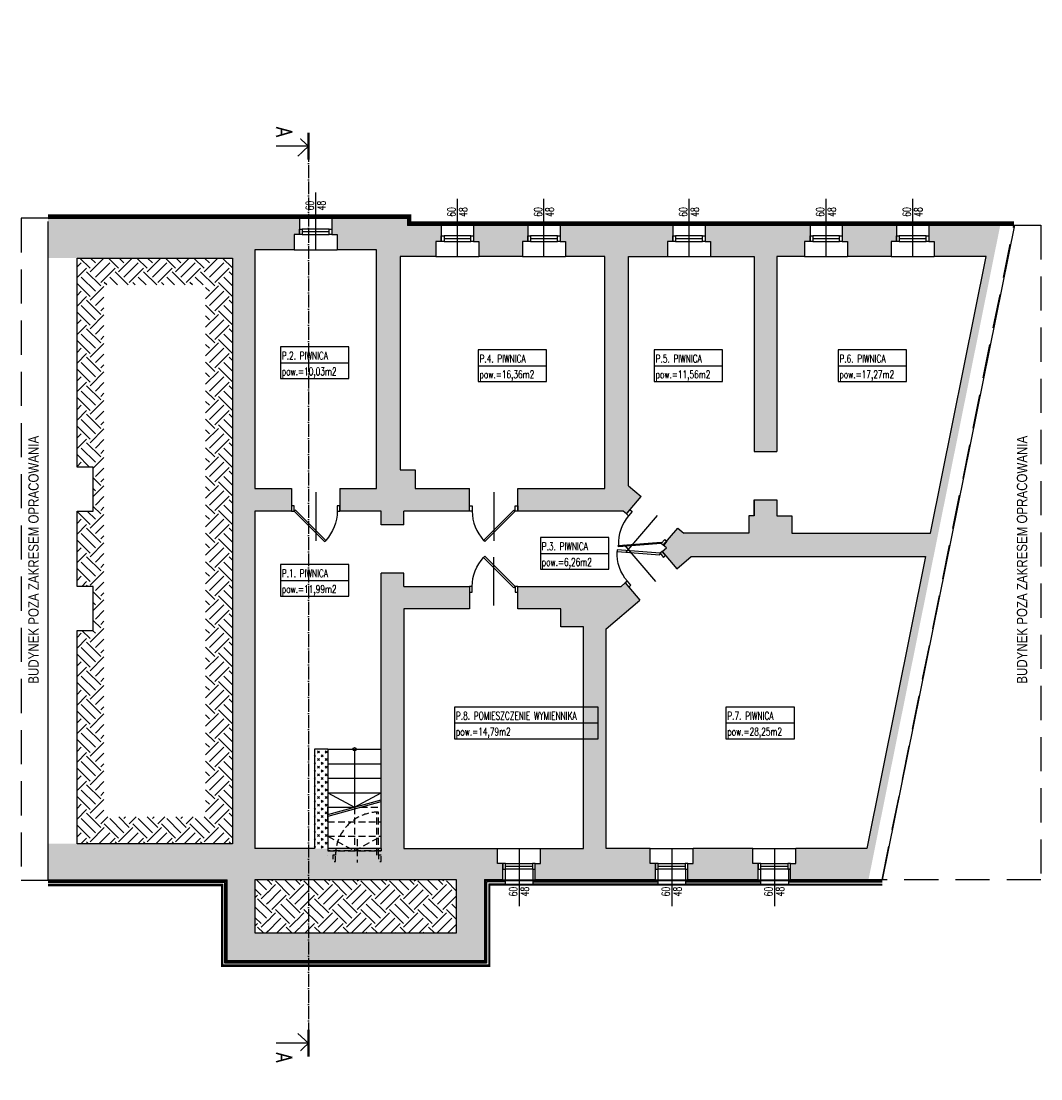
# Model space of a CAD drawing. Header units: inches. Extents: x -23201 to -18535, y -9985 to 4139.
# Tile 2 of 25: x -20432 to -18535, y -8024 to -6056. Entities that reach past the tile are written whole.
import ezdxf
from ezdxf.enums import TextEntityAlignment as Align

# ---------------------------------------------------------------- set-up
doc = ezdxf.new("R2010")
doc.units = ezdxf.units.IN
doc.header["$MEASUREMENT"] = 0
for name, pattern in [('ACAD_ISO04W100', [30, 24, -3, 0, -3]), ('DASHED', [19.05, 12.7, -6.35]), ('HIDDEN', [0.375, 0.25, -0.125])]:
    doc.linetypes.add(name, pattern=pattern)
for name, color, linetype in [('01 sciana', 252, 'Continuous'), ('04_stolarka_cienka', 252, 'Continuous'), ('11_opisy_tekst', 252, 'Continuous'), ('___ramka', 252, 'Continuous'), ('__proj_docieplenie', 252, 'BATTING'), ('__wyżej', 252, 'DASHED'), ('_stolarka', 252, 'Continuous'), ('_ściana', 252, 'Continuous'), ('detal', 252, 'Continuous'), ('KRESKOWANIE', 252, 'Continuous'), ('opisy', 252, 'Continuous'), ('P_linia przekroju', 252, 'Continuous'), ('P_opis', 252, 'Continuous'), ('P_stolarka_drzwi', 252, 'Continuous'), ('wymiary', 252, 'Continuous'), ('Zakres_kolor', 252, 'Continuous')]:
    doc.layers.add(name, color=color, linetype=linetype)
doc.styles.add('OPISY POM_50', font='simplex.shx', dxfattribs={"width": 0.7, "height": 0.13})
doc.styles.get("Standard").update_dxf_attribs({"font": 'arial.ttf'})
doc.linetypes.add('BATTING', pattern='A,0.00254,-2.54,[134,ltypeshp.shx,S=2.54,R=0,X=-2.54,Y=0],-5.08,[134,ltypeshp.shx,S=2.54,R=180,X=2.54,Y=0],-2.54', length=10.16254)
doc.linetypes.add('ZIGZAG', pattern='A,0.00254,-5.08,[131,ltypeshp.shx,S=5.08,R=0,X=-5.08,Y=0],-10.16,[131,ltypeshp.shx,S=5.08,R=180,X=5.08,Y=0],-5.08', length=20.32254)
pattern_1 = [(45, (-25, -125), (1e-14, 53.03301), [37.5, -37.5]), (45, (-34.944, -115.056), (1e-14, 53.03301), [37.5, -37.5]), (45, (-44.887, -105.113), (1e-14, 53.03301), [37.5, -37.5]), (135, (-44.887, -98.483), (-53.03301, 4e-15), [37.5, -37.5]), (135, (-34.944, -88.54), (-53.03301, 4e-15), [37.5, -37.5]), (135, (-25, -78.596), (-53.03301, 4e-15), [37.5, -37.5])]
pattern_2 = [(45, (-3.535, 0), (-7.071068, 7.071068), [5, -5]), (135, (0, 0), (-7.071068, -7.071068), [5, -5])]

# ---------------------------------------------------------------- blocks, each defined once
blk = doc.blocks.new('DRZWI PIW')
at = {"layer": 'P_stolarka_drzwi'}
blk.add_line((166278, 2567.5), (166278, 2657.5), dxfattribs=at)
for points in [[(166238, 2602.5), (166294.6, 2659.1), (166296.7, 2657), (166240.2, 2600.4)], [(166233, 2592.5), (166233, 2602.5), (166238, 2602.5), (166238, 2592.5)], [(166318, 2592.5), (166318, 2602.5), (166323, 2602.5), (166323, 2592.5)]]:
    blk.add_lwpolyline(points, close=True, dxfattribs=at)
blk.add_arc((166238, 2602.5), 80, 0, 42.8509, dxfattribs=at)

msp = doc.modelspace()

# ---------------------------------------------------------------- hatches: boundary and pattern name
at = {"layer": 'KRESKOWANIE'}
h = msp.add_hatch(dxfattribs=at)
h.set_pattern_fill('EARTH', color=256, scale=150, angle=45)
h.set_pattern_definition(pattern_1)
h.paths.add_polyline_path([(-20327.7, -6496.6), (-20327.7, -6885.6), (-20297.7, -6885.6), (-20297.7, -6967.6), (-20327.7, -6967.6), (-20327.7, -7107.6), (-20297.7, -7107.6), (-20297.7, -7189.6), (-20327.7, -7189.6), (-20327.7, -7586.6), (-20038.7, -7586.6), (-20038.7, -6496.6)])
h.paths.add_polyline_path([(-20277.7, -6546.6), (-20277.7, -7536.6), (-20088.7, -7536.6), (-20088.7, -6546.6)], flags=16)
at = {"layer": 'wymiary'}
h = msp.add_hatch(dxfattribs=at)
h.set_pattern_fill('CROSS', color=256, scale=10, style=0)
h.set_pattern_definition(pattern_2)
h.paths.add_polyline_path([(-19886.2, -7595.6), (-19886.2, -7410.6), (-19861.2, -7410.6), (-19861.2, -7437.6), (-19861.2, -7464.6), (-19861.2, -7491.6), (-19861.2, -7518.6), (-19861.2, -7532.1), (-19861.2, -7545.6), (-19861.2, -7572.6), (-19861.2, -7595.6)])
h.paths.add_polyline_path([(-19896.4, -7528.7), (-19896.4, -7551.2), (-19861.9, -7551.2), (-19861.9, -7528.7)], flags=24)

# ---------------------------------------------------------------- linework, layer by layer
at = {"layer": '01 sciana'}
for p, q in [((-19886.2, -7410.6), (-19886.2, -7595.6)), ((-19861.2, -7410.6), (-19861.2, -7595.6)), ((-19861.2, -7607.6), (-19861.2, -7607.6))]:
    msp.add_line(p, q, dxfattribs=at)
for points in [[(-19853.7, -6422.6), (-19712.7, -6422.6), (-19712.7, -6435.6), (-19650, -6435.6)], [(-19853.7, -6422.6), (-19853.7, -6422.6), (-19853.7, -6452.6), (-19843.7, -6452.6), (-19843.7, -6481.6)], [(-19712.7, -6435.6), (-19650, -6435.6)], [(-19650, -6435.6), (-19650, -6435.6), (-19650, -6465.6), (-19660, -6465.6), (-19660, -6493.6)], [(-19590, -6435.6), (-19489, -6435.6)], [(-19590, -6435.6), (-19489, -6435.6)], [(-19590, -6435.6), (-19590, -6435.6), (-19590, -6465.6), (-19580, -6465.6), (-19580, -6493.6)], [(-19489, -6435.6), (-19489, -6435.6), (-19489, -6465.6), (-19499, -6465.6), (-19499, -6493.6)], [(-19429, -6435.6), (-19219.1, -6435.6)], [(-19429, -6435.6), (-19219.1, -6435.6)], [(-19429, -6435.6), (-19429, -6435.6), (-19429, -6465.6), (-19419, -6465.6), (-19419, -6493.6)], [(-19219.1, -6435.6), (-19219.1, -6435.6), (-19219.1, -6465.6), (-19229.1, -6465.6), (-19229.1, -6493.6)], [(-19159.1, -6435.6), (-18964.1, -6435.6)], [(-19159.1, -6435.6), (-18964.1, -6435.6)], [(-19159.1, -6435.6), (-19159.1, -6435.6), (-19159.1, -6465.6), (-19149.1, -6465.6), (-19149.1, -6493.6)], [(-18743.1, -6435.6), (-18583.5, -6435.6), (-18829.8, -7653.6), (-19000.3, -7653.6)], [(-18964.1, -6435.6), (-18964.1, -6435.6), (-18964.1, -6465.6), (-18974.1, -6465.6), (-18974.1, -6493.6)], [(-18904.1, -6435.6), (-18803.1, -6435.6)], [(-18904.1, -6435.6), (-18803.1, -6435.6)], [(-18904.1, -6435.6), (-18904.1, -6435.6), (-18904.1, -6465.6), (-18894.1, -6465.6), (-18894.1, -6493.6)], [(-18803.1, -6435.6), (-18803.1, -6435.6), (-18803.1, -6465.6), (-18813.1, -6465.6), (-18813.1, -6493.6)], [(-18743.1, -6435.6), (-18583.5, -6435.6)], [(-18743.1, -6435.6), (-18743.1, -6435.6), (-18743.1, -6465.6), (-18733.1, -6465.6), (-18733.1, -6493.6)], [(-19770.7, -6925.6), (-19770.7, -6481.6), (-19843.7, -6481.6)], [(-19660, -6493.6), (-19726.7, -6493.6), (-19726.7, -6890.6), (-19698.7, -6890.6), (-19698.7, -6925.6), (-19698.7, -6925.6), (-19597.7, -6925.6)], [(-19499, -6493.6), (-19580, -6493.6)], [(-19507.7, -6925.6), (-19345.7, -6925.6), (-19345.7, -6493.6), (-19419, -6493.6)], [(-19301.7, -6920.4), (-19301.7, -6493.6), (-19229.1, -6493.6)], [(-19149.1, -6493.6), (-19067.7, -6493.6), (-19067.7, -6856.6)], [(-19025.7, -6976.6), (-18997.7, -6976.6), (-18997.7, -7008.6), (-18740.2, -7008.6), (-18636.6, -6493.6), (-18733.1, -6493.6)], [(-18974.1, -6493.6), (-19025.7, -6493.6), (-19025.7, -6856.6)], [(-18813.1, -6493.6), (-18894.1, -6493.6)], [(-20327.7, -6496.6), (-20038.7, -6496.6), (-20038.7, -7586.6), (-20327.7, -7586.6), (-20327.7, -7189.6), (-20297.7, -7189.6), (-20297.7, -7107.6), (-20327.7, -7107.6), (-20327.7, -6967.6), (-20297.7, -6967.6), (-20297.7, -6885.6), (-20327.7, -6885.6), (-20327.7, -6496.6)], [(-19067.7, -6856.6), (-19025.7, -6856.6)], [(-19838.7, -6925.6), (-19770.7, -6925.6)], [(-19838.7, -6925.6), (-19838.7, -6967.6)], [(-19698.7, -6925.6), (-19597.7, -6925.6)], [(-19597.7, -6967.6), (-19597.7, -6925.6)], [(-19507.7, -6925.6), (-19345.7, -6925.6)], [(-19507.7, -6967.6), (-19507.7, -6925.6)], [(-19301.7, -6920.4), (-19278.2, -6940.6)], [(-19305.7, -6972.6), (-19278.2, -6940.6)], [(-19067.7, -6946.6), (-19067.7, -6976.6), (-19077.7, -6976.6), (-19077.7, -7008.6), (-19199, -7008.6)], [(-19067.7, -6976.6), (-19067.7, -6946.6), (-19025.7, -6946.6)], [(-19025.7, -6946.6), (-19025.7, -6976.6)], [(-19761.7, -6992.8), (-19761.7, -6967.6), (-19761.7, -6967.6), (-19838.7, -6967.6)], [(-19597.7, -6967.6), (-19719.7, -6967.6)], [(-19719.7, -6992.8), (-19719.7, -6967.6)], [(-19311.7, -6967.6), (-19507.7, -6967.6)], [(-19305.7, -6972.6), (-19311.7, -6967.6)], [(-19719.7, -6992.8), (-19761.7, -6992.8)], [(-19237.4, -7031.2), (-19209.9, -6999.2)], [(-19209.9, -6999.2), (-19199, -7008.6)], [(-19239.2, -7042.9), (-19231.3, -7036.2), (-19237.3, -7031.1)], [(-19239.2, -7042.9), (-19212, -7074.9)], [(-19212, -7074.9), (-19185.3, -7052.1)], [(-19185.3, -7052.1), (-18749, -7052.1), (-18858.4, -7595.6), (-18990.3, -7595.6)], [(-19761.7, -7595.6), (-19761.7, -7082.8)], [(-19719.7, -7082.8), (-19761.7, -7082.8)], [(-19719.7, -7108.1), (-19719.7, -7082.8)], [(-19315.6, -7108.1), (-19307.7, -7101.3)], [(-19307.7, -7101.3), (-19280.4, -7133.3)], [(-19719.7, -7108.1), (-19597.7, -7108.1)], [(-19597.7, -7108.1), (-19597.7, -7149.1)], [(-19507.7, -7108.1), (-19315.6, -7108.1)], [(-19427.7, -7149.1), (-19507.7, -7149.1), (-19507.7, -7108.1)], [(-19343.2, -7186.8), (-19280.4, -7133.3)], [(-19597.7, -7149.1), (-19719.7, -7149.1), (-19719.7, -7595.6), (-19545.3, -7595.6)], [(-19465.3, -7595.6), (-19385.7, -7595.6), (-19385.7, -7595.6), (-19385.7, -7183.1), (-19427.7, -7183.1), (-19427.7, -7149.1), (-19507.7, -7149.1)], [(-19385.7, -7595.6), (-19385.7, -7183.1)], [(-19343.2, -7595.6), (-19343.2, -7186.8)], [(-19861.2, -7410.6), (-19886.2, -7410.6)], [(-19761.7, -7595.6), (-19861.2, -7595.6)], [(-19535.3, -7653.6), (-19535.3, -7653.6), (-19535.3, -7623.6), (-19545.3, -7623.6), (-19545.3, -7595.6)], [(-19475.3, -7653.6), (-19475.3, -7653.6), (-19475.3, -7623.6), (-19465.3, -7623.6), (-19465.3, -7595.6)], [(-19261.3, -7595.6), (-19343.2, -7595.6)], [(-19251.3, -7653.6), (-19251.3, -7653.6), (-19251.3, -7623.6), (-19261.3, -7623.6), (-19261.3, -7595.6)], [(-19191.3, -7653.6), (-19191.3, -7653.6), (-19191.3, -7623.6), (-19181.3, -7623.6), (-19181.3, -7595.6)], [(-19070.3, -7595.6), (-19181.3, -7595.6)], [(-19060.3, -7653.6), (-19060.3, -7653.6), (-19060.3, -7623.6), (-19070.3, -7623.6), (-19070.3, -7595.6)], [(-19000.3, -7653.6), (-19000.3, -7653.6), (-19000.3, -7623.6), (-18990.3, -7623.6), (-18990.3, -7595.6)], [(-19251.3, -7653.6), (-19475.3, -7653.6)], [(-19060.3, -7653.6), (-19191.3, -7653.6)]]:
    msp.add_lwpolyline(points, dxfattribs=at)
at = {"layer": '04_stolarka_cienka'}
for p, q in [((-19883.7, -6481.6), (-19883.7, -6374.4)), ((-19620, -6493.6), (-19620, -6386.4)), ((-19459, -6493.6), (-19459, -6386.4)), ((-19189.1, -6493.6), (-19189.1, -6386.4)), ((-18934.1, -6493.6), (-18934.1, -6386.4)), ((-18773.1, -6493.6), (-18773.1, -6386.4)), ((-19595, -6455.6), (-19645, -6455.6)), ((-19434, -6455.6), (-19484, -6455.6)), ((-19164.1, -6455.6), (-19214.1, -6455.6)), ((-18909.1, -6455.6), (-18959.1, -6455.6)), ((-18748.1, -6455.6), (-18798.1, -6455.6)), ((-19595, -6460.6), (-19645, -6460.6)), ((-19645, -6465.6), (-19595, -6465.6)), ((-19434, -6460.6), (-19484, -6460.6)), ((-19484, -6465.6), (-19434, -6465.6)), ((-19164.1, -6460.6), (-19214.1, -6460.6)), ((-19214.1, -6465.6), (-19164.1, -6465.6)), ((-18909.1, -6460.6), (-18959.1, -6460.6)), ((-18959.1, -6465.6), (-18909.1, -6465.6)), ((-18748.1, -6460.6), (-18798.1, -6460.6)), ((-18798.1, -6465.6), (-18748.1, -6465.6)), ((-19505.3, -7595.6), (-19505.3, -7702.7)), ((-19221.3, -7595.6), (-19221.3, -7702.7)), ((-19030.3, -7595.6), (-19030.3, -7702.7)), ((-19530.3, -7623.6), (-19480.3, -7623.6)), ((-19480.3, -7628.6), (-19530.3, -7628.6)), ((-19480.3, -7633.6), (-19530.3, -7633.6)), ((-19246.3, -7623.6), (-19196.3, -7623.6)), ((-19196.3, -7628.6), (-19246.3, -7628.6)), ((-19196.3, -7633.6), (-19246.3, -7633.6)), ((-19055.3, -7623.6), (-19005.3, -7623.6)), ((-19005.3, -7628.6), (-19055.3, -7628.6)), ((-19005.3, -7633.6), (-19055.3, -7633.6))]:
    msp.add_line(p, q, dxfattribs=at)
for points in [[(-19650, -6435.6), (-19590, -6435.6)], [(-19489, -6435.6), (-19429, -6435.6)], [(-19219.1, -6435.6), (-19159.1, -6435.6)], [(-18964.1, -6435.6), (-18904.1, -6435.6)], [(-18803.1, -6435.6), (-18743.1, -6435.6)], [(-19660, -6493.6), (-19580, -6493.6)], [(-19499, -6493.6), (-19419, -6493.6)], [(-19229.1, -6493.6), (-19149.1, -6493.6)], [(-18974.1, -6493.6), (-18894.1, -6493.6)], [(-18813.1, -6493.6), (-18733.1, -6493.6)], [(-19545.3, -7595.6), (-19465.3, -7595.6)], [(-19261.3, -7595.6), (-19181.3, -7595.6)], [(-19070.3, -7595.6), (-18990.3, -7595.6)], [(-19060.3, -7653.6), (-19000.3, -7653.6)], [(-19535.3, -7661.6), (-19475.3, -7661.6)], [(-19251.3, -7661.6), (-19191.3, -7661.6)]]:
    msp.add_lwpolyline(points, dxfattribs=at)
for points in [[(-19858.7, -6442.6), (-19853.7, -6442.6), (-19853.7, -6452.6), (-19858.7, -6452.6)], [(-19650, -6455.6), (-19645, -6455.6), (-19645, -6465.6), (-19650, -6465.6)], [(-19595, -6455.6), (-19590, -6455.6), (-19590, -6465.6), (-19595, -6465.6)], [(-19489, -6455.6), (-19484, -6455.6), (-19484, -6465.6), (-19489, -6465.6)], [(-19434, -6455.6), (-19429, -6455.6), (-19429, -6465.6), (-19434, -6465.6)], [(-19219.1, -6455.6), (-19214.1, -6455.6), (-19214.1, -6465.6), (-19219.1, -6465.6)], [(-19164.1, -6455.6), (-19159.1, -6455.6), (-19159.1, -6465.6), (-19164.1, -6465.6)], [(-18964.1, -6455.6), (-18959.1, -6455.6), (-18959.1, -6465.6), (-18964.1, -6465.6)], [(-18909.1, -6455.6), (-18904.1, -6455.6), (-18904.1, -6465.6), (-18909.1, -6465.6)], [(-18803.1, -6455.6), (-18798.1, -6455.6), (-18798.1, -6465.6), (-18803.1, -6465.6)], [(-18748.1, -6455.6), (-18743.1, -6455.6), (-18743.1, -6465.6), (-18748.1, -6465.6)], [(-19535.3, -7633.6), (-19530.3, -7633.6), (-19530.3, -7623.6), (-19535.3, -7623.6)], [(-19480.3, -7633.6), (-19475.3, -7633.6), (-19475.3, -7623.6), (-19480.3, -7623.6)], [(-19251.3, -7633.6), (-19246.3, -7633.6), (-19246.3, -7623.6), (-19251.3, -7623.6)], [(-19196.3, -7633.6), (-19191.3, -7633.6), (-19191.3, -7623.6), (-19196.3, -7623.6)], [(-19060.3, -7633.6), (-19055.3, -7633.6), (-19055.3, -7623.6), (-19060.3, -7623.6)], [(-19005.3, -7633.6), (-19000.3, -7633.6), (-19000.3, -7623.6), (-19005.3, -7623.6)]]:
    msp.add_lwpolyline(points, close=True, dxfattribs=at)
at = {"layer": '__proj_docieplenie', "linetype": 'Continuous'}
for points in [[(-19251.3, -7633.6), (-19247.3, -7633.6), (-19247.3, -7653.6), (-19247.3, -7661.6), (-19475.3, -7661.6), (-19479.3, -7661.6), (-19479.3, -7633.6), (-19475.3, -7633.6)], [(-19060.3, -7633.6), (-19056.3, -7633.6), (-19056.3, -7653.6), (-19056.3, -7661.6), (-19191.3, -7661.6), (-19195.3, -7661.6), (-19195.3, -7633.6), (-19191.3, -7633.6)], [(-19000.3, -7633.6), (-19004.3, -7633.6), (-19004.3, -7653.6), (-19004.3, -7661.6), (-18829.8, -7661.6)]]:
    msp.add_lwpolyline(points, dxfattribs=at)
at = {"layer": '__proj_docieplenie', "linetype": 'ZIGZAG', "ltscale": 0.8}
for points in [[(-19479.3, -7657.6), (-19247.3, -7657.6)], [(-19195.3, -7657.6), (-19056.3, -7657.6)], [(-19004.3, -7657.6), (-18829.8, -7657.6)]]:
    msp.add_lwpolyline(points, dxfattribs=at)
at = {"layer": '__wyżej', "ltscale": 5}
for points in [[(-20381.7, -6422.6), (-20431.7, -6422.6), (-20431.7, -7654.6), (-20381.7, -7654.6), (-20381.7, -6422.6)], [(-18584.7, -6435.6), (-18534.7, -6435.6), (-18534.7, -7653.6), (-18829.8, -7653.6), (-18584.7, -6435.6)]]:
    msp.add_lwpolyline(points, dxfattribs=at)
at = {"layer": '_stolarka', "linetype": 'DASHED'}
for p, q in [((-19769.7, -7607.6), (-19769.7, -7527.6)), ((-19766.7, -7607.6), (-19766.7, -7527.6)), ((-19806.7, -7578.2), (-19806.7, -7621.2))]:
    msp.add_line(p, q, dxfattribs=at)
for points in [[(-19811.4, -7518.6), (-19811.4, -7599.6)], [(-19800, -7518.6), (-19761.7, -7518.6)], [(-19861.2, -7545.6), (-19761.7, -7545.6)], [(-19861.2, -7572.6), (-19761.7, -7572.6)], [(-19861.2, -7572.6), (-19811.4, -7599.6), (-19761.7, -7572.6)], [(-19861.2, -7572.6), (-19861.2, -7599.6)], [(-19761.7, -7595.6), (-19761.7, -7599.6), (-19861.2, -7599.6)], [(-19861.2, -7599.6), (-19761.7, -7599.6)]]:
    msp.add_lwpolyline(points, dxfattribs=at)
at = {"layer": '_stolarka', "linetype": 'DASHED', "flags": 128}
for points in [[(-19846.7, -7607.6), (-19851.7, -7607.6), (-19851.7, -7619.6), (-19846.7, -7619.6), (-19846.7, -7607.6)], [(-19761.7, -7607.6), (-19766.7, -7607.6), (-19766.7, -7619.6), (-19761.7, -7619.6), (-19761.7, -7607.6)]]:
    msp.add_lwpolyline(points, dxfattribs=at)
at = {"layer": '_stolarka', "linetype": 'DASHED'}
msp.add_arc((-19766.7, -7607.6), 80, 90, 180, dxfattribs=at)
at = {"layer": '_ściana', "linetype": 'Continuous'}
for points in [[(-19861.2, -7532.1), (-19761.7, -7505.1)], [(-19861.2, -7545.6), (-19861.2, -7518.6)], [(-19860.4, -7535), (-19761.7, -7508.2)]]:
    msp.add_lwpolyline(points, dxfattribs=at)
at = {"layer": 'detal'}
for points in [[(-19861.2, -7410.6), (-19761.7, -7410.6)], [(-19811.4, -7410.6), (-19811.4, -7518.6)], [(-19861.2, -7437.6), (-19761.7, -7437.6)], [(-19861.2, -7464.6), (-19761.7, -7464.6)], [(-19861.2, -7491.6), (-19761.7, -7491.6)], [(-19861.2, -7491.6), (-19811.4, -7518.6), (-19761.7, -7491.6)], [(-19861.2, -7518.6), (-19811.4, -7518.6)]]:
    msp.add_lwpolyline(points, dxfattribs=at)
msp.add_circle((-19811.4, -7410.6), 3, dxfattribs=at)
at = {"layer": 'opisy'}
for p, q in [((-19581.3, -6697.1), (-19454.1, -6697.1)), ((-19253.8, -6697.1), (-19126.6, -6697.1)), ((-18911.8, -6697.1), (-18784.6, -6697.1)), ((-19465.6, -7046.3), (-19338.4, -7046.3)), ((-19625.2, -7361.8), (-19358, -7361.8)), ((-19120.4, -7361.8), (-18993.2, -7361.8))]:
    msp.add_line(p, q, dxfattribs=at)
for points in [[(-19581.3, -6726.5), (-19454.1, -6726.5), (-19454.1, -6667.6), (-19581.3, -6667.6)], [(-19253.8, -6726.5), (-19126.6, -6726.5), (-19126.6, -6667.6), (-19253.8, -6667.6)], [(-18911.8, -6726.5), (-18784.6, -6726.5), (-18784.6, -6667.6), (-18911.8, -6667.6)], [(-19465.6, -7075.8), (-19338.4, -7075.8), (-19338.4, -7016.9), (-19465.6, -7016.9)], [(-19625.2, -7391.2), (-19358, -7391.2), (-19358, -7332.3), (-19625.2, -7332.3)], [(-19120.4, -7391.2), (-18993.2, -7391.2), (-18993.2, -7332.3), (-19120.4, -7332.3)]]:
    msp.add_lwpolyline(points, close=True, dxfattribs=at)
at = {"layer": 'P_linia przekroju', "linetype": 'ACAD_ISO04W100'}
msp.add_line((-19897, -6263.6), (-19897, -7982.7), dxfattribs=at)
at = {"layer": 'P_linia przekroju'}
for q in [(-19916.7, -7939.5), (-19957, -7957.7), (-19916.7, -7976)]:
    msp.add_line((-19897, -7957.7), q, dxfattribs=at)
at = {"layer": 'P_linia przekroju', "const_width": 4}
for points in [[(-19897, -6263.6), (-19897, -6313.6)], [(-19897, -7982.7), (-19897, -7932.7)]]:
    msp.add_lwpolyline(points, dxfattribs=at)

# ---------------------------------------------------------------- block references
at = {"layer": 'P_stolarka_drzwi', "linetype": 'Continuous'}
for p, rotation in [((146725.4, -4365.1), 180), ((108738.6, -113156), 139.4355883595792)]:
    msp.add_blockref('DRZWI PIW', p, dxfattribs=dict(at, rotation=rotation))
at = {"layer": 'P_stolarka_drzwi', "linetype": 'Continuous', "xscale": -1, "rotation": 40.47048982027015}
msp.add_blockref('DRZWI PIW', (108910.1, 98871.9), dxfattribs=at)
at = {"layer": 'P_stolarka_drzwi', "linetype": 'Continuous', "xscale": -1}
msp.add_blockref('DRZWI PIW', (146725.4, -9710.6), dxfattribs=at)

# ---------------------------------------------------------------- texts
at = {"layer": '11_opisy_tekst', "style": 'OPISY POM_50', "width": 0.7}
for s, p in [('48', (-19873.1, -6399)), ('60', (-19630.9, -6411)), ('48', (-19609.4, -6411)), ('60', (-19469.9, -6411)), ('48', (-19448.4, -6411)), ('60', (-19200, -6411)), ('48', (-19178.5, -6411)), ('60', (-18945.1, -6411)), ('48', (-18923.6, -6411)), ('60', (-18784.1, -6411)), ('48', (-18762.6, -6411)), ('60', (-19516.3, -7675.6)), ('48', (-19494.8, -7675.6)), ('60', (-19232.3, -7675.6)), ('48', (-19210.8, -7675.6)), ('60', (-19041.3, -7675.6)), ('48', (-19019.8, -7675.6))]:
    msp.add_text(s, height=15, rotation=90, dxfattribs=at).set_placement(p, align=Align.MIDDLE_CENTER)
for s, p in [('P.4. PIWNICA', (-19579, -6691)), ('P.5. PIWNICA', (-19251.4, -6691)), ('P.6. PIWNICA', (-18909.4, -6691)), ('pow.=16,36m2', (-19579, -6720.4)), ('pow.=11,56m2', (-19251.4, -6720.4)), ('pow.=17,27m2', (-18909.4, -6720.4)), ('P.3. PIWNICA', (-19463.2, -7040.3)), ('pow.=6,26m2', (-19463.2, -7069.7)), ('P.8. POMIESZCZENIE WYMIENNIKA', (-19622.9, -7355.7)), ('P.7. PIWNICA', (-19118, -7355.7)), ('pow.=14,79m2', (-19622.9, -7385.1)), ('pow.=28,25m2', (-19118, -7385.1))]:
    msp.add_text(s, height=14.4, dxfattribs=at).set_placement(p)
at = {"layer": '___ramka', "lineweight": -3, "width": 0.8}
for p in [(-20399.1, -7288.7), (-18560.1, -7288.7)]:
    msp.add_text('BUDYNEK POZA ZAKRESEM OPRACOWANIA', height=19.2, rotation=90, dxfattribs=at).set_placement(p)
at = {"layer": 'P_opis', "linetype": 'Continuous', "insert": (-19927.2, -5875), "char_height": 30, "width": 1995.038, "attachment_point": 1, "rotation": 270, "line_spacing_factor": 0.8, "bg_fill": 2}
msp.add_mtext('{\\Fsimplex.shx|c0;\\W0.8;A}', dxfattribs=at)

# ---------------------------------------------------------------- next in the draw order: hatches: boundary and pattern name
at = {"layer": 'KRESKOWANIE'}
h = msp.add_hatch(dxfattribs=at)
h.set_pattern_fill('EARTH', color=256, scale=150, angle=45)
h.set_pattern_definition(pattern_1)
h.paths.add_polyline_path([(-19996.7, -7653.6), (-19996.7, -7752.6), (-19621.7, -7752.6), (-19621.7, -7653.6)])
at = {"layer": 'wymiary'}
h = msp.add_hatch(dxfattribs=at)
h.set_pattern_fill('CROSS', color=256, scale=10, style=0)
h.set_pattern_definition([(45, (-28.535, -125), (-7.071068, 7.071068), [5, -5]), (135, (-25, -125), (-7.071068, -7.071068), [5, -5])])
h.paths.add_polyline_path([(-20381.7, -7654.6), (-20381.7, -7586.6), (-20327.7, -7586.6), (-20038.7, -7586.6), (-20038.7, -6496.6), (-19996.7, -6496.6), (-19996.7, -6925.6), (-19996.7, -6927.1), (-19996.7, -6969.1), (-19996.7, -6967.6), (-19996.7, -7595.6), (-19897, -7595.6), (-19897, -7653.6), (-19996.7, -7653.6), (-19996.7, -7752.6), (-19897, -7752.6), (-19897, -7804.6), (-20048.7, -7804.6), (-20048.7, -7654.6)])
h.paths.add_polyline_path([(-18858.4, -7595.6), (-18990.3, -7595.6), (-18990.3, -7623.6), (-19000.3, -7623.6), (-19000.3, -7633.6), (-19000.3, -7653.6), (-18855.3, -7653.6), (-18610.2, -6435.6), (-18743.1, -6435.6), (-18743.1, -6455.6), (-18743.1, -6465.6), (-18733.1, -6465.6), (-18733.1, -6493.6), (-18636.6, -6493.6), (-18740.2, -7008.6), (-18749, -7052.1)])
h.paths.add_polyline_path([(-19897, -7804.6), (-19897, -7752.6), (-19621.7, -7752.6), (-19621.7, -7653.6), (-19897, -7653.6), (-19897, -7595.6), (-19761.7, -7595.6), (-19719.7, -7595.6), (-19545.3, -7595.6), (-19545.3, -7623.6), (-19535.3, -7623.6), (-19535.3, -7633.6), (-19535.3, -7653.6), (-19569.7, -7653.6), (-19569.7, -7804.6)])
h.paths.add_polyline_path([(-20381.7, -6496.6), (-20327.7, -6496.6), (-20038.7, -6496.6), (-19996.7, -6496.6), (-19996.7, -6481.6), (-19923.7, -6481.6), (-19923.7, -6452.6), (-19913.7, -6452.6), (-19913.7, -6442.6), (-19913.7, -6422.6), (-20381.7, -6422.6)])
h.paths.add_polyline_path([(-19770.7, -6481.6), (-19770.7, -6493.6), (-19726.7, -6493.6), (-19660, -6493.6), (-19660, -6465.6), (-19650, -6465.6), (-19650, -6455.6), (-19650, -6435.6), (-19712.7, -6435.6), (-19712.7, -6422.6), (-19853.7, -6422.6), (-19853.7, -6442.6), (-19853.7, -6452.6), (-19843.7, -6452.6), (-19843.7, -6481.6)])
h.paths.add_polyline_path([(-19465.3, -7623.6), (-19475.3, -7623.6), (-19475.3, -7633.6), (-19475.3, -7653.6), (-19251.3, -7653.6), (-19251.3, -7633.6), (-19251.3, -7623.6), (-19261.3, -7623.6), (-19261.3, -7595.6), (-19343.2, -7595.6), (-19385.7, -7595.6), (-19465.3, -7595.6)])
h.paths.add_polyline_path([(-19345.7, -6493.6), (-19301.7, -6493.6), (-19229.1, -6493.6), (-19229.1, -6465.6), (-19219.1, -6465.6), (-19219.1, -6455.6), (-19219.1, -6435.6), (-19429, -6435.6), (-19429, -6455.6), (-19429, -6465.6), (-19419, -6465.6), (-19419, -6493.6)])
h.paths.add_polyline_path([(-19067.7, -6493.6), (-19025.7, -6493.6), (-18974.1, -6493.6), (-18974.1, -6465.6), (-18964.1, -6465.6), (-18964.1, -6455.6), (-18964.1, -6435.6), (-19159.1, -6435.6), (-19159.1, -6455.6), (-19159.1, -6465.6), (-19149.1, -6465.6), (-19149.1, -6493.6)])
h.paths.add_polyline_path([(-19181.3, -7623.6), (-19191.3, -7623.6), (-19191.3, -7633.6), (-19191.3, -7653.6), (-19060.3, -7653.6), (-19060.3, -7633.6), (-19060.3, -7623.6), (-19070.3, -7623.6), (-19070.3, -7595.6), (-19181.3, -7595.6)])
h.paths.add_polyline_path([(-18813.1, -6493.6), (-18813.1, -6465.6), (-18803.1, -6465.6), (-18803.1, -6455.6), (-18803.1, -6435.6), (-18904.1, -6435.6), (-18904.1, -6455.6), (-18904.1, -6465.6), (-18894.1, -6465.6), (-18894.1, -6493.6)])
h.paths.add_polyline_path([(-19590, -6465.6), (-19580, -6465.6), (-19580, -6493.6), (-19499, -6493.6), (-19499, -6465.6), (-19489, -6465.6), (-19489, -6455.6), (-19489, -6435.6), (-19590, -6435.6), (-19590, -6455.6)])
h = msp.add_hatch(dxfattribs=at)
h.set_pattern_fill('CROSS', color=256, scale=10, style=0)
h.set_pattern_definition(pattern_2)
h.paths.add_polyline_path([(-19597.7, -6967.6), (-19597.7, -6925.6), (-19698.7, -6925.6), (-19698.7, -6890.6), (-19726.7, -6890.6), (-19726.7, -6493.6), (-19770.7, -6493.6), (-19770.7, -6925.6), (-19838.7, -6925.6), (-19838.7, -6967.6), (-19761.7, -6967.6), (-19761.7, -6992.8), (-19719.7, -6992.8), (-19719.7, -6967.6)])
h.paths.add_polyline_path([(-19507.7, -7149.1), (-19507.7, -7108.1), (-19315.6, -7108.1), (-19307.7, -7101.3), (-19280.4, -7133.3), (-19343.2, -7186.8), (-19343.2, -7595.6), (-19385.7, -7595.6), (-19385.7, -7183.1), (-19427.7, -7183.1), (-19427.7, -7149.1)])
h.paths.add_polyline_path([(-19507.7, -6925.6), (-19345.7, -6925.6), (-19345.7, -6493.6), (-19301.7, -6493.6), (-19301.7, -6920.4), (-19278.2, -6940.6), (-19305.7, -6972.6), (-19311.7, -6967.6), (-19507.7, -6967.6)])
h.paths.add_polyline_path([(-19761.7, -7595.6), (-19719.7, -7595.6), (-19719.7, -7149.1), (-19597.7, -7149.1), (-19597.7, -7108.1), (-19719.7, -7108.1), (-19719.7, -7082.8), (-19761.7, -7082.8), (-19761.7, -7360.9)])
h.paths.add_polyline_path([(-19239.2, -7042.9), (-19212, -7074.9), (-19185.3, -7052.1), (-18749, -7052.1), (-18740.2, -7008.6), (-18997.7, -7008.6), (-18997.7, -6976.6), (-19025.7, -6976.6), (-19025.7, -6946.6), (-19067.7, -6946.6), (-19067.7, -6976.6), (-19077.7, -6976.6), (-19077.7, -7008.6), (-19199, -7008.6), (-19210, -6999.3), (-19237.3, -7031.1), (-19231.3, -7036.2)])
h.paths.add_polyline_path([(-19067.7, -6493.6), (-19067.7, -6856.6), (-19025.7, -6856.6), (-19025.7, -6493.6)])
h.paths.add_polyline_path([(-19996.7, -6967.6), (-19996.7, -6925.6), (-19928.7, -6925.6), (-19928.7, -6967.6)])

# ---------------------------------------------------------------- next in the draw order: linework, layer by layer
at = {"layer": '01 sciana'}
for points in [[(-20381.7, -6422.6), (-19913.7, -6422.6)], [(-19535.3, -7653.6), (-19569.7, -7653.6), (-19569.7, -7804.6), (-20048.7, -7804.6), (-20048.7, -7654.6), (-20381.7, -7654.6), (-20381.7, -6428.6)], [(-19913.7, -6422.6), (-19913.7, -6422.6), (-19913.7, -6452.6), (-19923.7, -6452.6), (-19923.7, -6481.6)], [(-19923.7, -6481.6), (-19996.7, -6481.6), (-19996.7, -6925.6), (-19928.7, -6925.6)], [(-19928.7, -6925.6), (-19928.7, -6967.6)], [(-19928.7, -6967.6), (-19996.7, -6967.6), (-19996.7, -7595.6)], [(-19886.2, -7595.6), (-19996.7, -7595.6)], [(-19996.7, -7653.6), (-19996.7, -7752.6), (-19621.7, -7752.6), (-19621.7, -7653.6)], [(-19621.7, -7653.6), (-19996.7, -7653.6)]]:
    msp.add_lwpolyline(points, dxfattribs=at)
at = {"layer": '04_stolarka_cienka'}
for p, q in [((-19858.7, -6442.6), (-19908.7, -6442.6)), ((-19858.7, -6447.6), (-19908.7, -6447.6)), ((-19908.7, -6452.6), (-19858.7, -6452.6))]:
    msp.add_line(p, q, dxfattribs=at)
for points in [[(-19913.7, -6422.6), (-19853.7, -6422.6)], [(-19923.7, -6481.6), (-19843.7, -6481.6)]]:
    msp.add_lwpolyline(points, dxfattribs=at)
msp.add_lwpolyline([(-19913.7, -6442.6), (-19908.7, -6442.6), (-19908.7, -6452.6), (-19913.7, -6452.6)], close=True, dxfattribs=at)
at = {"layer": '__proj_docieplenie', "linetype": 'Continuous'}
msp.add_lwpolyline([(-19535.3, -7633.6), (-19531.3, -7633.6), (-19531.3, -7661.6), (-19561.7, -7661.6), (-19561.7, -7661.6), (-19561.7, -7804.6), (-19561.7, -7812.6), (-20048.7, -7812.6), (-20056.7, -7812.6), (-20056.7, -7662.6), (-20056.7, -7662.6), (-20381.7, -7662.6)], dxfattribs=at)
at = {"layer": '__proj_docieplenie', "linetype": 'ZIGZAG', "ltscale": 0.8}
msp.add_lwpolyline([(-19531.3, -7657.6), (-19565.7, -7657.6), (-19565.7, -7808.6), (-20052.7, -7808.6), (-20052.7, -7658.6), (-20381.7, -7658.6)], dxfattribs=at)
at = {"layer": 'opisy'}
for p, q in [((-19949.2, -6691.5), (-19822, -6691.5)), ((-19949.2, -7096.5), (-19822, -7096.5))]:
    msp.add_line(p, q, dxfattribs=at)
for points in [[(-19949.2, -6721), (-19822, -6721), (-19822, -6662.1), (-19949.2, -6662.1)], [(-19949.2, -7126), (-19822, -7126), (-19822, -7067.1), (-19949.2, -7067.1)]]:
    msp.add_lwpolyline(points, close=True, dxfattribs=at)
at = {"layer": 'P_linia przekroju'}
for q in [(-19916.7, -6270.4), (-19957, -6288.6), (-19916.7, -6306.8)]:
    msp.add_line((-19897, -6288.6), q, dxfattribs=at)
at = {"layer": 'Zakres_kolor', "linetype": 'HIDDEN', "ltscale": 20}
msp.add_lwpolyline([(-20381.7, -6417.6, 4, 4, 0), (-19707.7, -6417.6, 4, 4, 0), (-19707.7, -6430.6, 4, 4, 0), (-18584.7, -6430.6, 0, 0, 0)], format="xyseb", dxfattribs=at)
at = {"layer": 'Zakres_kolor', "linetype": 'HIDDEN', "ltscale": 20, "const_width": 4}
for points in [[(-20381.7, -6421.6), (-19711.7, -6421.6), (-19711.7, -6434.6), (-18584.7, -6434.6)], [(-18829.8, -7654.6), (-19568.7, -7654.6), (-19568.7, -7805.6), (-20049.7, -7805.6), (-20049.7, -7655.6), (-20381.7, -7655.6)], [(-18829.8, -7662.6), (-19560.7, -7662.6), (-19560.7, -7813.6), (-20057.7, -7813.6), (-20057.7, -7663.6), (-20381.7, -7663.6)]]:
    msp.add_lwpolyline(points, dxfattribs=at)

# ---------------------------------------------------------------- next in the draw order: block references
at = {"layer": 'P_stolarka_drzwi', "linetype": 'Continuous', "xscale": -1, "rotation": 180}
msp.add_blockref('DRZWI PIW', (-186161.7, -4365.1), dxfattribs=at)

# ---------------------------------------------------------------- next in the draw order: texts
at = {"layer": '11_opisy_tekst', "style": 'OPISY POM_50', "width": 0.7}
msp.add_text('60', height=15, rotation=90, dxfattribs=at).set_placement((-19894.6, -6399), align=Align.MIDDLE_CENTER)
for s, p in [('P.2. PIWNICA', (-19946.8, -6685.5)), ('pow.=10,03m2', (-19946.8, -6714.9)), ('P.1. PIWNICA', (-19946.8, -7090.4)), ('pow.=11,99m2', (-19946.8, -7119.9))]:
    msp.add_text(s, height=14.4, dxfattribs=at).set_placement(p)
at = {"layer": 'P_opis', "linetype": 'Continuous', "insert": (-19927.2, -7975), "char_height": 30, "width": 1995.038, "attachment_point": 1, "rotation": 270, "line_spacing_factor": 0.8, "bg_fill": 2}
msp.add_mtext('{\\Fsimplex.shx|c0;\\W0.8;A}', dxfattribs=at)

# ---------------------------------------------------------------- next in the draw order: texts
at = {"layer": 'P_opis', "linetype": 'Continuous', "extrusion": (0, 0, -1), "insert": (-19927.2, -6271.3), "char_height": 30, "width": 1995.038, "attachment_point": 1, "text_direction": (0, 1, 0), "line_spacing_factor": 0.8, "bg_fill": 2}
msp.add_mtext('{\\Fsimplex.shx|c0;\\W0.8;A}', dxfattribs=at)

doc.saveas('drawing.dxf')
